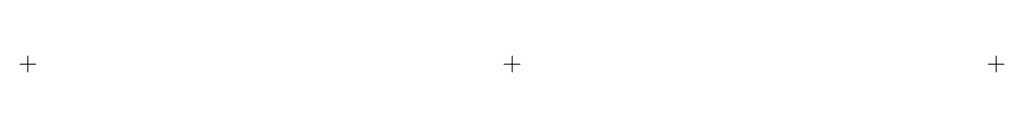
# Model space of a CAD drawing. Header units: millimetres. Extents: x 104 to 1324, y -669 to -649.
import ezdxf

# ---------------------------------------------------------------- set-up
doc = ezdxf.new("R2010")
doc.units = ezdxf.units.MM
doc.layers.add('ref', color=4, linetype='Continuous', lineweight=5)

# ---------------------------------------------------------------- blocks, each defined once
blk = doc.blocks.new('GU8N-d')
at = {"layer": 'ref'}
for p, q in [((10, 0), (-10, 0)), ((0, -10), (0, 10)), ((610, 0), (590, 0)), ((590, 0), (610, 0)), ((600, -10), (600, 10)), ((600, 10), (600, -10)), ((1200, 10), (1200, -10)), ((1190, 0), (1210, 0))]:
    blk.add_line(p, q, dxfattribs=at)

msp = doc.modelspace()

# ---------------------------------------------------------------- block references
msp.add_blockref('GU8N-d', (114.3, -659))

doc.saveas('drawing.dxf')
